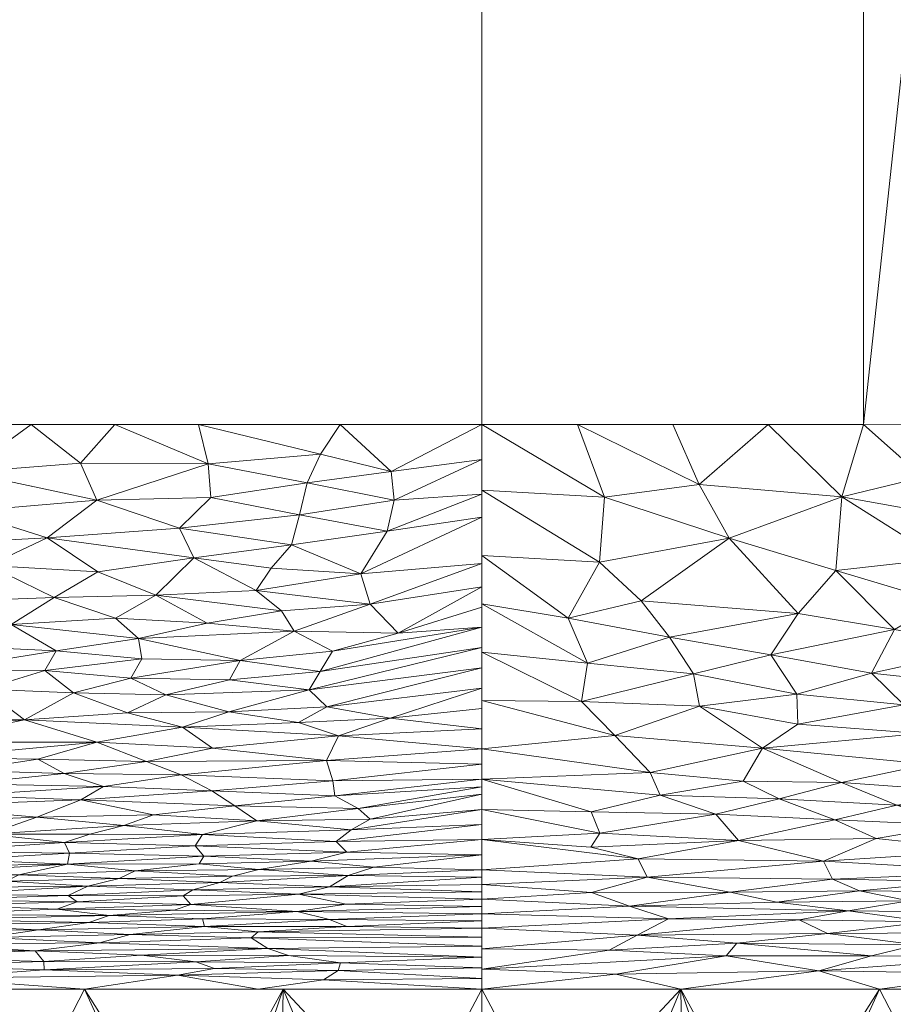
# Model space of a CAD drawing. Header units: millimetres. Extents: x -250 to 250, y 0 to 441.
# Tile 18 of 68: x -16 to 15, y 139 to 174. Entities that reach past the tile are written whole.
import ezdxf

# ---------------------------------------------------------------- set-up
doc = ezdxf.new("R2010")
doc.units = ezdxf.units.MM
doc.layers.add('A-GENM', color=13, linetype='Continuous')

# ---------------------------------------------------------------- blocks, each defined once
blk = doc.blocks.new('MODEL_CCAS0304-1000410R0 - MODEL_CCAS0304-1000410R0-442511-Preview')
at = {"layer": 'A-GENM', "lineweight": 9}
mesh = blk.add_polyface(dxfattribs=at)
corners = [(247.041, -340.465), (245.155, -170.232), (243.255, 0), (-243.255, 0), (-245.155, -170.232), (-247.041, -340.465), (-244.65, -367.738), (-234.646, -393.214), (-215.309, -412.573), (-190.53, -424.203), (-163.936, -430.701), (-136.798, -434.314), (-109.49, -436.282), (-82.131, -437.287), (-54.756, -437.735), (-27.378, -437.883), (0, -437.899), (27.378, -437.883), (54.756, -437.735), (82.131, -437.286), (109.49, -436.282), (136.798, -434.315), (163.936, -430.701), (190.53, -424.203), (215.309, -412.573), (234.646, -393.214), (244.65, -367.738), (0, -433.448), (-26.897, -433.424), (-53.793, -433.267), (-80.686, -432.8), (-107.562, -431.759), (-134.382, -429.72), (-161.015, -425.962), (-187.046, -419.183), (-211.097, -407.125), (-229.567, -387.571), (-239.116, -362.435), (-241.416, -335.641), (-241.195, -311.845), (-240.963, -288.05), (-240.73, -264.256), (-240.498, -240.461), (-240.266, -216.667), (-240.033, -192.872), (-239.801, -169.078), (-239.568, -145.283), (-236.366, -134.013), (-227.955, -125.859), (-216.627, -122.868), (-144.418, -122.842), (-72.209, -122.842), (0, -122.842), (72.209, -122.842), (144.418, -122.842), (216.627, -122.868), (227.955, -125.859), (236.367, -134.013), (239.568, -145.283), (239.801, -169.078), (240.033, -192.872), (240.266, -216.667), (240.498, -240.461), (240.73, -264.256), (240.963, -288.05), (241.195, -311.845), (241.416, -335.641), (239.116, -362.435), (229.566, -387.571), (211.097, -407.125), (187.046, -419.183), (161.015, -425.962), (134.382, -429.72), (107.562, -431.759), (80.686, -432.8), (53.793, -433.267), (26.897, -433.424)]
mesh.append_faces([[corners[k] for k in face] for face in [(47, 3, 46), (50, 3, 49), (57, 2, 56), (61, 1, 60), (34, 10, 33), (70, 23, 69)]], dxfattribs={"vtx0": -1, "vtx1": -1})
mesh.append_faces([[corners[k] for k in face] for face in [(3, 47, 48), (4, 45, 46, 3), (5, 40, 41, 4), (4, 41, 42), (4, 44, 45), (2, 57, 58), (58, 1, 2), (0, 66, 67, 26), (26, 67, 68, 25), (11, 32, 33, 10), (35, 8, 9), (15, 28, 29, 14), (28, 15, 16, 27), (25, 68, 69), (17, 75, 76, 16), (16, 76, 27), (75, 17, 18)]], dxfattribs={"vtx0": -1, "vtx2": -1})
mesh.append_faces([[corners[k] for k in face] for face in [(5, 38, 39, 40), (2, 53, 54, 55), (1, 58, 59, 60), (1, 61, 62, 63), (0, 64, 65, 66), (69, 23, 24, 25)]], dxfattribs={"vtx0": -1, "vtx3": -1})
mesh.append_faces([[corners[k] for k in face] for face in [(51, 52, 3, 50), (48, 49, 3), (43, 44, 4, 42), (55, 56, 2), (11, 12, 32), (29, 30, 14)]], dxfattribs={"vtx1": -1, "vtx2": -1})
mesh.append_faces([[corners[k] for k in face] for face in [(2, 3, 52, 53), (37, 38, 5, 6), (0, 1, 63, 64), (6, 7, 36, 37), (35, 36, 7, 8), (34, 35, 9, 10), (12, 13, 31, 32), (30, 31, 13, 14), (70, 71, 22, 23), (71, 72, 21, 22), (72, 73, 20, 21), (73, 74, 19, 20), (18, 19, 74, 75)]], dxfattribs={"vtx1": -1, "vtx3": -1})
mesh = blk.add_polyface(dxfattribs=at)
corners = [(236.487, 0, -45.118), (237.814, -68.77, -45.118), (240.049, -137.51, -45.118), (242.514, -206.243, -45.118), (244.62, -275, -45.118), (214.62, -275, -45.118), (214.62, -17, -45.118), (-214.62, -17, -45.118), (-214.62, -275, -45.118), (-244.62, -275, -45.118), (-242.514, -206.248, -45.118), (-240.049, -137.508, -45.118), (-237.814, -68.766, -45.118), (-236.487, 0, -45.118)]
mesh.append_faces([[corners[k] for k in face] for face in [(5, 2, 3, 4)]], dxfattribs={"vtx0": -1})
mesh.append_faces([[corners[k] for k in face] for face in [(6, 0, 1), (6, 1, 2, 5)]], dxfattribs={"vtx0": -1, "vtx2": -1})
mesh.append_faces([[corners[k] for k in face] for face in [(12, 13, 7)]], dxfattribs={"vtx1": -1, "vtx2": -1})
mesh.append_faces([[corners[k] for k in face] for face in [(6, 7, 13, 0), (11, 12, 7, 8)]], dxfattribs={"vtx1": -1, "vtx3": -1})
mesh.append_faces([[corners[k] for k in face] for face in [(8, 9, 10, 11)]], dxfattribs={"vtx3": -1})
mesh = blk.add_polyface(dxfattribs=at)
corners = [(176.386, -275, -130), (-176.386, -275, -130), (-176.386, -17, -130), (176.386, -17, -130)]
mesh.append_faces([[corners[k] for k in face] for face in [(0, 1, 2, 3)]])
mesh = blk.add_polyface(dxfattribs=at)
corners = [(-21.663, -125.788, -2.435), (-17.644, -132.472, -37.293), (-16.247, -125.788, -2.435), (-21.232, -139.216, -72.466), (-14.155, -139.215, -72.466), (-63.46, -131.856, -34.072), (-56.685, -132.256, -36.162), (-64.995, -125.788, -2.435), (-37.062, -132.433, -37.089), (-28.309, -139.216, -72.466), (-30.15, -132.556, -37.729), (-7.169, -130.575, -27.402), (-10.832, -125.788, -2.435), (-8.99, -130.918, -29.19), (-7.171, -133.961, -45.062), (-7.077, -139.215, -72.466), (-4.991, -134.219, -46.408), (-4.989, -130.317, -26.057), (-5.416, -125.788, -2.435), (-11.211, -131.786, -33.718), (-11.5, -132.268, -36.233), (-44.368, -131.944, -34.535), (-35.386, -139.217, -72.466), (-27.079, -125.788, -2.435), (-32.495, -125.788, -2.435), (-24.696, -131.494, -32.193), (-2.558, -130.157, -25.222), (0, -130.103, -24.939), (0, -127.945, -13.687), (-10.36, -131.328, -31.331), (-11.212, -132.75, -38.745), (0, -125.788, -2.435), (-10.362, -133.207, -41.132), (-2.56, -134.379, -47.244), (-8.992, -133.618, -43.274), (0, -136.824, -59.996), (0, -134.433, -47.527), (0, -139.215, -72.466), (-49.911, -132.978, -39.928), (-49.541, -139.218, -72.466), (-42.464, -139.217, -72.466), (-37.911, -125.788, -2.435), (-43.327, -125.788, -2.435), (-59.578, -125.788, -2.435), (-48.744, -125.788, -2.435), (-54.161, -125.788, -2.435), (-56.618, -139.219, -72.466), (-68.294, -132.859, -39.302), (-63.695, -139.219, -72.466), (-70.412, -125.788, -2.435)]
mesh.append_faces([[corners[k] for k in face] for face in [(18, 28, 31)]], dxfattribs={"vtx0": -1})
mesh.append_faces([[corners[k] for k in face] for face in [(0, 1, 2), (11, 12, 13), (14, 15, 16), (17, 18, 11), (19, 2, 20), (26, 18, 17), (39, 6, 46)]], dxfattribs={"vtx0": -1, "vtx1": -1})
mesh.append_faces([[corners[k] for k in face] for face in [(5, 6, 7), (8, 9, 10), (8, 21, 22), (18, 26, 28), (2, 1, 20), (1, 0, 25), (4, 30, 1), (1, 25, 3), (25, 24, 10), (25, 10, 3), (41, 8, 10), (38, 40, 21), (43, 6, 38), (21, 8, 42), (6, 5, 46), (45, 38, 21), (39, 38, 6), (5, 47, 46)]], dxfattribs={"vtx0": -1, "vtx1": -1, "vtx2": -1})
mesh.append_faces([[corners[k] for k in face] for face in [(11, 18, 12), (1, 30, 20), (19, 12, 2), (15, 33, 16), (15, 14, 34), (38, 39, 40), (8, 41, 42), (15, 34, 32), (8, 22, 9), (10, 24, 41), (38, 45, 43), (47, 48, 46), (21, 42, 44), (5, 7, 49)]], dxfattribs={"vtx0": -1, "vtx2": -1})
mesh.append_faces([[corners[k] for k in face] for face in [(3, 4, 1), (23, 24, 25, 0), (29, 13, 12), (19, 29, 12), (32, 30, 4), (15, 37, 33), (37, 35, 33), (4, 15, 32), (9, 3, 10), (43, 7, 6), (40, 22, 21), (44, 45, 21)]], dxfattribs={"vtx1": -1, "vtx2": -1})
mesh.append_faces([[corners[k] for k in face] for face in [(26, 27, 28), (35, 36, 33)]], dxfattribs={"vtx2": -1})
mesh = blk.add_polyface(dxfattribs=at)
corners = [(16.247, -125.788, -2.435), (10.831, -125.788, -2.435), (11.212, -131.787, -33.721), (11.5, -132.268, -36.233), (17.644, -132.471, -37.291), (30.15, -132.556, -37.732), (28.313, -139.216, -72.465), (37.06, -132.434, -37.096), (64.989, -125.788, -2.435), (56.684, -132.255, -36.159), (63.46, -131.854, -34.062), (35.391, -139.217, -72.465), (44.369, -131.944, -34.539), (8.993, -130.918, -29.193), (7.173, -130.575, -27.405), (5.416, -125.788, -2.435), (4.992, -130.317, -26.058), (2.561, -130.157, -25.222), (0, -127.945, -13.687), (0, -130.103, -24.939), (10.362, -131.329, -31.334), (4.987, -134.219, -46.41), (7.078, -139.215, -72.466), (7.168, -133.961, -45.065), (24.696, -131.494, -32.192), (21.663, -125.788, -2.435), (11.211, -132.75, -38.748), (14.156, -139.215, -72.466), (0, -125.788, -2.435), (10.36, -133.208, -41.136), (2.557, -134.379, -47.244), (8.989, -133.619, -43.277), (0, -134.433, -47.527), (0, -136.824, -59.996), (0, -139.215, -72.466), (42.469, -139.217, -72.465), (49.547, -139.218, -72.465), (49.912, -132.976, -39.916), (32.494, -125.788, -2.435), (43.326, -125.788, -2.435), (37.91, -125.788, -2.435), (21.234, -139.216, -72.466), (27.079, -125.788, -2.435), (59.573, -125.788, -2.435), (54.157, -125.788, -2.435), (48.742, -125.788, -2.435), (56.625, -139.218, -72.465), (68.301, -132.855, -39.283)]
mesh.append_faces([[corners[k] for k in face] for face in [(13, 1, 14), (16, 15, 17), (21, 22, 23), (14, 15, 16), (3, 0, 2), (27, 29, 22), (0, 4, 25), (46, 9, 36)]], dxfattribs={"vtx0": -1, "vtx1": -1})
mesh.append_faces([[corners[k] for k in face] for face in [(3, 4, 0), (5, 6, 7), (8, 9, 10), (7, 11, 12), (18, 17, 15), (24, 25, 4), (4, 26, 27), (24, 5, 38), (41, 24, 4), (41, 5, 24), (5, 7, 40), (12, 35, 37), (37, 9, 43), (39, 7, 12), (46, 10, 9), (12, 37, 44), (9, 37, 36), (46, 47, 10)]], dxfattribs={"vtx0": -1, "vtx1": -1, "vtx2": -1})
mesh.append_faces([[corners[k] for k in face] for face in [(1, 13, 20), (1, 20, 2), (27, 26, 29), (30, 34, 22), (30, 33, 34), (7, 39, 40), (4, 27, 41), (5, 41, 6), (12, 11, 35), (12, 44, 45), (9, 8, 43)]], dxfattribs={"vtx0": -1, "vtx2": -1})
mesh.append_faces([[corners[k] for k in face] for face in [(24, 38, 42, 25)]], dxfattribs={"vtx0": -1, "vtx3": -1})
mesh.append_faces([[corners[k] for k in face] for face in [(28, 18, 15)]], dxfattribs={"vtx1": -1})
mesh.append_faces([[corners[k] for k in face] for face in [(0, 1, 2), (1, 15, 14), (3, 26, 4), (21, 30, 22), (31, 23, 22), (35, 36, 37), (29, 31, 22), (6, 11, 7), (40, 38, 5), (43, 44, 37), (45, 39, 12)]], dxfattribs={"vtx1": -1, "vtx2": -1})
mesh.append_faces([[corners[k] for k in face] for face in [(18, 19, 17), (30, 32, 33)]], dxfattribs={"vtx2": -1})
mesh = blk.add_polyface(dxfattribs=at)
corners = [(-18.719, -141.235, -85.669), (-15.485, -140.798, -82.317), (-21.981, -140.837, -82.829), (-12.167, -143.77, -102.097), (-12.482, -143.135, -98.736), (-18.803, -143.393, -100.506), (-12.306, -141.203, -85.183), (-15.889, -141.62, -88.454), (-21.899, -141.583, -88.524), (-9.08, -140.85, -82.547), (-18.426, -141.95, -91.097), (-20.485, -142.287, -93.705), (-15.199, -142.358, -93.864), (-13.04, -142.003, -91.196), (-18.069, -144.15, -104.068), (-14.778, -145.763, -109.386), (-16.855, -145.054, -107.358), (-18.727, -145.524, -108.835), (-12.569, -145.251, -107.862), (-22.349, -144.126, -104.189), (-14.043, -144.584, -105.628), (-24.658, -143.677, -102.334), (-16.994, -143.049, -98.462), (-21.064, -143.05, -98.734), (-19.035, -140.39, -79.572), (-11.996, -139.867, -76.135), (-18.393, -139.774, -75.627), (-18.267, -146.185, -110.526), (-11.294, -141.689, -88.787), (-10.505, -142.315, -93.35), (-10.589, -145.993, -109.906), (-9.132, -144.511, -105.216), (-22.22, -145.782, -109.638), (-22.671, -145.123, -107.796), (-13.878, -140.405, -79.568), (-14.155, -139.215, -72.466), (-23.775, -141.953, -91.509), (-18.12, -142.669, -96.157), (-13.448, -142.713, -96.177), (-22.775, -142.582, -95.929), (-8.835, -142.671, -95.718), (-21.232, -139.215, -72.466), (-24.09, -140.313, -79.176), (-8.7, -140.4, -79.459)]
mesh.append_faces([[corners[k] for k in face] for face in [(0, 1, 2), (3, 4, 5), (1, 0, 6), (7, 0, 8), (6, 9, 1), (10, 11, 12), (10, 12, 13), (3, 5, 14), (15, 16, 17), (18, 16, 15), (14, 19, 16), (3, 14, 20), (5, 21, 14), (4, 22, 5), (18, 20, 16), (5, 22, 23), (24, 25, 26), (27, 15, 17), (7, 28, 6), (12, 29, 13), (15, 30, 18), (16, 20, 14), (18, 31, 20), (3, 20, 31), (32, 27, 17), (16, 33, 17), (1, 34, 24), (2, 1, 24), (6, 0, 7), (7, 10, 13), (7, 13, 28), (26, 25, 35), (34, 25, 24), (8, 10, 7), (11, 10, 36), (11, 37, 12), (38, 12, 37), (12, 38, 29), (11, 39, 37), (22, 38, 37), (4, 40, 38), (38, 22, 4), (37, 39, 23), (37, 23, 22), (26, 42, 24), (9, 34, 1), (25, 34, 43)]], dxfattribs={"vtx0": -1, "vtx1": -1, "vtx2": -1})
mesh.append_faces([[corners[k] for k in face] for face in [(26, 35, 41)]], dxfattribs={"vtx0": -1, "vtx2": -1})
mesh = blk.add_polyface(dxfattribs=at)
corners = [(-8.333, -145.449, -108.381), (-4.196, -144.769, -106.106), (-9.132, -144.511, -105.216), (-4.765, -139.751, -75.419), (-8.7, -140.4, -79.459), (0, -139.934, -77.066), (0, -141.384, -86.338), (0, -140.654, -81.666), (-5.521, -141.141, -84.583), (-13.04, -142.003, -91.196), (-5.254, -142.168, -92.154), (-6.644, -141.716, -88.863), (-12.306, -141.203, -85.183), (-9.08, -140.85, -82.547), (-4.535, -140.606, -80.801), (0, -141.904, -89.833), (-5.563, -143.855, -102.33), (-5.884, -143.199, -98.898), (-12.167, -143.77, -102.097), (-12.482, -143.135, -98.736), (0, -142.944, -96.824), (-3.898, -142.657, -95.518), (-12.569, -145.251, -107.862), (-10.589, -145.993, -109.906), (-3.892, -145.532, -108.582), (-6.345, -146.119, -110.174), (-3.877, -144.272, -104.17), (0, -143.464, -100.32), (0, -144.54, -103.618), (0, -142.424, -93.329), (-8.835, -142.671, -95.718), (-13.448, -142.713, -96.177), (-10.505, -142.315, -93.35), (-14.155, -139.215, -72.466), (-11.996, -139.867, -76.135), (-7.077, -139.215, -72.466), (0, -139.215, -72.466), (-11.294, -141.689, -88.787), (0, -145.616, -106.917), (-13.878, -140.405, -79.568)]
mesh.append_faces([[corners[k] for k in face] for face in [(27, 16, 28), (33, 34, 35), (35, 3, 36), (15, 10, 29), (5, 14, 7)]], dxfattribs={"vtx0": -1, "vtx1": -1})
mesh.append_faces([[corners[k] for k in face] for face in [(0, 1, 2), (3, 4, 5), (9, 10, 11), (11, 6, 8), (12, 8, 13), (4, 13, 14), (10, 15, 11), (16, 17, 18), (17, 19, 18), (20, 21, 17), (22, 23, 0), (24, 0, 25), (1, 26, 2), (17, 16, 27), (2, 16, 18), (24, 1, 0), (17, 30, 19), (31, 30, 32), (23, 25, 0), (37, 8, 12), (21, 10, 30), (24, 38, 1), (26, 1, 28), (0, 2, 22), (10, 21, 29), (17, 21, 30), (14, 5, 4), (39, 13, 4), (14, 8, 7), (8, 14, 13), (30, 10, 32), (10, 9, 32), (35, 34, 3), (4, 3, 34), (28, 16, 26), (2, 26, 16), (9, 11, 37), (37, 11, 8)]], dxfattribs={"vtx0": -1, "vtx1": -1, "vtx2": -1})
mesh.append_faces([[corners[k] for k in face] for face in [(17, 27, 20), (3, 5, 36)]], dxfattribs={"vtx0": -1, "vtx2": -1})
mesh.append_faces([[corners[k] for k in face] for face in [(6, 7, 8), (20, 29, 21), (15, 6, 11), (38, 28, 1)]], dxfattribs={"vtx1": -1, "vtx2": -1})
mesh = blk.add_polyface(dxfattribs=at)
corners = [(8.224, -141.043, -83.915), (7.63, -140.665, -81.233), (0, -140.744, -82.244), (4.816, -144.095, -103.42), (0, -144.54, -103.618), (5.199, -144.477, -105.019), (0, -145.078, -105.267), (4.662, -144.893, -106.551), (9.954, -144.726, -106.041), (3.854, -143.562, -100.855), (6.087, -143.774, -101.952), (7.951, -143.479, -100.496), (4.768, -143.267, -99.269), (0, -141.904, -89.833), (6.587, -141.987, -90.865), (5.427, -141.696, -88.694), (5.431, -142.861, -96.857), (0, -142.684, -95.077), (0, -142.944, -96.824), (4.841, -142.246, -92.71), (0, -142.164, -91.581), (4.819, -141.452, -86.863), (0, -141.644, -88.086), (0, -139.597, -74.91), (0, -139.979, -77.355), (5.123, -139.882, -76.188), (5.645, -139.554, -74.3), (0, -139.215, -72.466), (8.014, -145.209, -107.643), (3.987, -145.271, -107.795), (4.411, -145.648, -108.915), (8.801, -145.738, -109.21), (0, -146.154, -108.566), (0, -145.616, -106.917), (10.22, -144.318, -104.476), (0, -143.204, -98.572), (0, -143.464, -100.32), (9.91, -143.947, -102.859), (0, -144.002, -101.969), (0, -141.064, -84.291), (0, -141.384, -86.338), (7.97, -141.263, -85.518), (0, -140.362, -79.799), (9.334, -143.01, -97.876), (6.534, -142.604, -95.212), (5.034, -140.157, -77.871), (7.969, -139.215, -72.466), (6.888, -140.41, -79.511), (0, -142.424, -93.329), (9.882, -141.451, -86.958), (9.521, -139.953, -76.638)]
mesh.append_faces([[corners[k] for k in face] for face in [(33, 7, 6), (38, 9, 36), (27, 26, 46), (22, 21, 40), (32, 29, 33)]], dxfattribs={"vtx0": -1, "vtx1": -1})
mesh.append_faces([[corners[k] for k in face] for face in [(0, 1, 2), (3, 4, 5), (7, 8, 5), (9, 10, 11), (11, 12, 9), (13, 14, 15), (19, 14, 20), (21, 22, 15), (25, 26, 23), (28, 29, 30), (28, 30, 31), (32, 30, 29), (6, 7, 5), (7, 33, 29), (5, 34, 3), (10, 3, 37), (9, 38, 10), (38, 3, 10), (35, 12, 16), (9, 12, 36), (12, 43, 16), (16, 44, 17), (25, 24, 45), (47, 42, 1), (42, 47, 45), (44, 19, 48), (41, 0, 39), (15, 49, 21), (7, 29, 28), (40, 21, 41), (45, 50, 25)]], dxfattribs={"vtx0": -1, "vtx1": -1, "vtx2": -1})
mesh.append_faces([[corners[k] for k in face] for face in [(16, 17, 18), (12, 35, 36), (16, 18, 35), (14, 13, 20), (44, 48, 17), (0, 2, 39)]], dxfattribs={"vtx0": -1, "vtx2": -1})
mesh.append_faces([[corners[k] for k in face] for face in [(4, 6, 5), (23, 24, 25), (27, 23, 26), (38, 4, 3), (39, 40, 41), (42, 2, 1), (24, 42, 45), (20, 48, 19), (22, 13, 15)]], dxfattribs={"vtx1": -1, "vtx2": -1})
mesh = blk.add_polyface(dxfattribs=at)
corners = [(10.847, -139.711, -75.207), (5.123, -139.882, -76.188), (9.521, -139.953, -76.638), (9.882, -141.451, -86.958), (12.535, -141.167, -84.918), (7.97, -141.263, -85.518), (10.965, -142.03, -91.308), (10.375, -142.235, -92.772), (15.147, -142.069, -91.785), (9.91, -143.947, -102.859), (4.816, -144.095, -103.42), (10.22, -144.318, -104.476), (6.534, -142.604, -95.212), (10.294, -142.749, -96.276), (10.644, -142.542, -94.924), (14.042, -142.884, -97.3), (9.334, -143.01, -97.876), (12.925, -143.153, -98.861), (7.951, -143.479, -100.496), (6.087, -143.774, -101.952), (10.074, -143.68, -101.587), (9.954, -144.726, -106.041), (8.014, -145.209, -107.643), (12.756, -145.039, -107.188), (4.841, -142.246, -92.71), (5.431, -142.861, -96.857), (7.63, -140.665, -81.233), (8.224, -141.043, -83.915), (13.618, -140.871, -82.792), (5.034, -140.157, -77.871), (6.888, -140.41, -79.511), (10.193, -140.187, -78.095), (7.969, -139.215, -72.466), (14.156, -139.215, -72.466), (5.199, -144.477, -105.019), (4.662, -144.893, -106.551), (13.97, -144.73, -106.164), (14.687, -144.059, -103.524), (8.887, -143.239, -99.202), (12.353, -143.43, -100.377), (14.864, -144.434, -105.085), (11.698, -145.419, -108.351), (8.801, -145.738, -109.21), (12.126, -140.425, -79.668), (14.289, -145.958, -109.882), (14.762, -143.662, -101.678), (4.768, -143.267, -99.269), (14.738, -142.546, -95.139), (5.645, -139.554, -74.3), (15.91, -140.581, -80.8), (15.594, -139.9, -76.361), (9.957, -141.721, -88.982), (6.587, -141.987, -90.865), (13.273, -141.84, -89.996), (4.819, -141.452, -86.863), (14.419, -142.324, -93.585), (5.427, -141.696, -88.694), (13.998, -141.593, -88.17)]
mesh.append_faces([[corners[k] for k in face] for face in [(32, 0, 33)]], dxfattribs={"vtx0": -1, "vtx1": -1})
mesh.append_faces([[corners[k] for k in face] for face in [(0, 1, 2), (3, 4, 5), (6, 7, 8), (9, 10, 11), (12, 13, 14), (15, 16, 17), (18, 19, 20), (16, 15, 13), (21, 22, 23), (7, 24, 12), (13, 25, 16), (26, 27, 28), (29, 30, 31), (11, 34, 21), (21, 35, 22), (23, 36, 21), (37, 9, 11), (38, 39, 17), (18, 20, 39), (21, 40, 11), (9, 20, 19), (41, 22, 42), (31, 30, 43), (2, 29, 31), (16, 38, 17), (22, 41, 23), (44, 41, 42), (9, 45, 20), (16, 46, 38), (47, 14, 13), (25, 13, 12), (46, 18, 38), (39, 38, 18), (48, 1, 0), (0, 32, 48), (7, 12, 14), (43, 26, 49), (26, 43, 30), (50, 0, 2), (28, 27, 4), (51, 52, 53), (54, 3, 5), (52, 24, 7), (14, 55, 7), (53, 52, 6), (52, 7, 6), (51, 3, 56), (4, 27, 5), (3, 51, 57), (52, 51, 56), (50, 2, 31)]], dxfattribs={"vtx0": -1, "vtx1": -1, "vtx2": -1})
mesh = blk.add_polyface(dxfattribs=at)
corners = [(15.594, -139.9, -76.361), (19.629, -139.604, -74.635), (10.847, -139.711, -75.207), (14.156, -139.215, -72.466), (17.648, -141.061, -84.31), (15.792, -141.329, -86.251), (20.878, -141.279, -86.113), (13.273, -141.84, -89.996), (19.491, -141.695, -89.228), (13.998, -141.593, -88.17), (19.508, -142.393, -94.385), (14.419, -142.324, -93.585), (14.738, -142.546, -95.139), (10.965, -142.03, -91.308), (15.147, -142.069, -91.785), (19.017, -142.602, -95.775), (14.042, -142.884, -97.3), (12.925, -143.153, -98.861), (16.947, -143.057, -98.509), (14.687, -144.059, -103.524), (14.762, -143.662, -101.678), (9.91, -143.947, -102.859), (14.864, -144.434, -105.085), (19.636, -144.121, -104.021), (17.583, -144.736, -106.309), (13.97, -144.73, -106.164), (10.375, -142.235, -92.772), (19.531, -141.5, -87.737), (12.535, -141.167, -84.918), (9.882, -141.451, -86.958), (12.126, -140.425, -79.668), (15.609, -140.205, -78.281), (10.193, -140.187, -78.095), (12.756, -145.039, -107.188), (11.698, -145.419, -108.351), (15.859, -145.338, -108.21), (10.22, -144.318, -104.476), (18.572, -143.836, -102.702), (20.687, -144.424, -105.295), (19.955, -140.823, -82.646), (13.618, -140.871, -82.792), (12.353, -143.43, -100.377), (16.5, -143.289, -99.81), (10.074, -143.68, -101.587), (19.011, -142.84, -97.315), (10.294, -142.749, -96.276), (20.155, -143.142, -99.205), (19.829, -143.385, -100.53), (10.644, -142.542, -94.924), (15.91, -140.581, -80.8), (22.123, -140.384, -79.61), (20.495, -140.057, -77.409), (7.63, -140.665, -81.233), (20.01, -141.881, -90.679), (9.957, -141.721, -88.982), (19.023, -142.203, -92.995), (9.954, -144.726, -106.041)]
mesh.append_faces([[corners[k] for k in face] for face in [(0, 1, 2), (3, 2, 1), (4, 5, 6), (7, 8, 9), (10, 11, 12), (7, 13, 14), (12, 15, 10), (15, 12, 16), (17, 18, 16), (19, 20, 21), (22, 23, 19), (24, 22, 25), (14, 26, 11), (5, 9, 27), (5, 28, 29), (30, 31, 32), (32, 31, 0), (33, 34, 35), (22, 19, 36), (37, 19, 23), (20, 19, 37), (22, 24, 38), (4, 39, 40), (24, 33, 35), (41, 20, 42), (20, 41, 43), (17, 41, 42), (18, 17, 42), (15, 16, 44), (12, 45, 16), (46, 18, 42), (16, 18, 44), (20, 47, 42), (11, 48, 12), (49, 50, 31), (31, 30, 49), (0, 31, 51), (39, 49, 40), (52, 40, 49), (9, 8, 27), (7, 53, 8), (7, 9, 54), (10, 55, 11), (14, 11, 55), (55, 53, 14), (7, 14, 53), (28, 5, 4), (29, 9, 5), (40, 28, 4), (56, 25, 22), (33, 24, 25)]], dxfattribs={"vtx0": -1, "vtx1": -1, "vtx2": -1})
mesh = blk.add_polyface(dxfattribs=at)
corners = [(19.955, -140.823, -82.646), (25.48, -140.762, -82.438), (23.189, -140.595, -81.119), (25.977, -142.187, -93.443), (19.023, -142.203, -92.995), (19.508, -142.393, -94.385), (22.123, -140.384, -79.61), (28.406, -140.18, -78.395), (20.495, -140.057, -77.409), (23.794, -142.669, -96.586), (23.312, -142.43, -94.941), (19.017, -142.602, -95.775), (25.463, -141.726, -89.907), (19.491, -141.695, -89.228), (20.01, -141.881, -90.679), (18.572, -143.836, -102.702), (23.121, -143.836, -102.97), (21.83, -143.569, -101.609), (19.829, -143.385, -100.53), (14.762, -143.662, -101.678), (20.687, -144.424, -105.295), (25.267, -144.467, -105.699), (24.204, -144.14, -104.358), (22.995, -140.994, -84.052), (17.648, -141.061, -84.31), (20.878, -141.279, -86.113), (22.61, -142.893, -97.911), (16.947, -143.057, -98.509), (20.155, -143.142, -99.205), (24.085, -143.31, -100.43), (24.181, -143.069, -99.087), (17.583, -144.736, -106.309), (21.672, -144.729, -106.457), (15.859, -145.338, -108.21), (22.403, -145.065, -107.602), (26.066, -141.959, -91.754), (23.61, -141.565, -88.506), (25.526, -141.361, -87.044), (19.531, -141.5, -87.737), (26.727, -139.772, -75.713), (19.629, -139.604, -74.635), (26.133, -139.496, -74.052), (21.234, -139.215, -72.466), (15.609, -140.205, -78.281), (19.636, -144.121, -104.021), (14.864, -144.434, -105.085), (25.2, -144.778, -106.797), (16.5, -143.289, -99.81), (27.529, -140.46, -80.317), (15.594, -139.9, -76.361), (15.91, -140.581, -80.8), (25.734, -141.159, -85.48), (19.011, -142.84, -97.315), (15.792, -141.329, -86.251), (14.156, -139.215, -72.466)]
mesh.append_faces([[corners[k] for k in face] for face in [(0, 1, 2), (3, 4, 5), (6, 7, 8), (9, 10, 11), (12, 13, 14), (15, 16, 17), (18, 19, 17), (20, 21, 22), (23, 24, 25), (26, 27, 28), (18, 29, 28), (28, 29, 30), (20, 31, 32), (33, 34, 31), (14, 4, 35), (35, 12, 14), (36, 13, 12), (36, 37, 38), (39, 40, 8), (41, 42, 40), (6, 8, 43), (16, 15, 44), (19, 15, 17), (22, 16, 44), (20, 22, 44), (45, 20, 44), (31, 34, 32), (46, 32, 34), (21, 20, 32), (18, 28, 47), (28, 30, 26), (18, 17, 29), (2, 48, 6), (40, 39, 41), (40, 49, 8), (6, 50, 2), (0, 24, 23), (2, 50, 0), (36, 38, 13), (37, 51, 25), (32, 46, 21), (4, 3, 35), (9, 11, 52), (5, 11, 10), (3, 5, 10), (26, 9, 52), (26, 52, 27), (38, 25, 53), (37, 25, 38), (25, 51, 23), (0, 23, 1)]], dxfattribs={"vtx0": -1, "vtx1": -1, "vtx2": -1})
mesh.append_faces([[corners[k] for k in face] for face in [(42, 54, 40)]], dxfattribs={"vtx1": -1, "vtx2": -1})
mesh = blk.add_polyface(dxfattribs=at)
corners = [(23.032, -148.32, -114.488), (23.862, -147.731, -113.625), (20.174, -148.008, -114.007), (18.452, -146.524, -111.296), (14.881, -146.89, -111.995), (18.476, -146.996, -112.258), (19.547, -147.463, -113.123), (22.804, -147.108, -112.545), (18.524, -146.109, -110.349), (22.144, -146.104, -110.432), (19.628, -148.558, -114.782), (22.111, -148.932, -115.277), (20.361, -145.732, -109.45), (15.859, -145.338, -108.21), (14.289, -145.958, -109.882), (22.403, -145.065, -107.602), (22.705, -146.572, -111.49), (25.412, -145.466, -108.908), (11.698, -145.419, -108.351), (26.733, -146.662, -111.772), (9.622, -146.275, -110.585), (13.474, -146.432, -111.002), (10.716, -146.851, -111.863), (13.718, -148.007, -113.945), (11.948, -147.324, -112.787), (15.816, -147.406, -112.975), (16.288, -148.809, -115.087), (17.744, -149.895, -116.325), (12.621, -149.059, -115.383), (10.671, -148.549, -114.715), (23.523, -150.34, -116.757), (24.837, -149.534, -115.975), (21.38, -149.836, -116.275), (11.264, -149.694, -116.103), (12.502, -150.284, -116.694), (14.554, -149.763, -116.183), (19.453, -150.579, -116.964), (26.131, -146.169, -110.699), (15.572, -150.558, -116.943), (25.841, -148.672, -114.981)]
mesh.append_faces([[corners[k] for k in face] for face in [(0, 1, 2), (3, 4, 5), (5, 6, 7), (8, 3, 9), (10, 11, 0), (12, 13, 14), (13, 12, 15), (16, 9, 3), (15, 12, 17), (13, 18, 14), (7, 19, 16), (20, 21, 14), (21, 22, 4), (6, 23, 2), (24, 23, 25), (2, 10, 0), (11, 26, 27), (28, 26, 29), (30, 31, 32), (33, 34, 35), (30, 32, 36), (17, 12, 9), (29, 26, 23), (2, 23, 26), (6, 1, 7), (9, 16, 37), (5, 16, 3), (9, 12, 8), (12, 14, 8), (21, 8, 14), (22, 24, 4), (8, 21, 3), (5, 4, 25), (3, 21, 4), (6, 5, 25), (16, 5, 7), (23, 6, 25), (1, 6, 2), (32, 11, 27), (11, 32, 31), (36, 32, 27), (35, 34, 38), (35, 38, 27), (27, 26, 35), (28, 35, 26), (39, 0, 11), (2, 26, 10), (11, 10, 26), (31, 39, 11), (35, 28, 33), (4, 24, 25)]], dxfattribs={"vtx0": -1, "vtx1": -1, "vtx2": -1})
mesh = blk.add_polyface(dxfattribs=at)
corners = [(-15.027, -149.334, -115.717), (-13.876, -150.465, -116.86), (-11.215, -149.717, -116.128), (-19.892, -153.572, -118.851), (-16.32, -154.533, -119.237), (-16.378, -152.996, -118.59), (-10.286, -151.122, -117.409), (-19.528, -147.751, -113.599), (-15.885, -147.222, -112.645), (-21.492, -146.875, -112.077), (-18.401, -149.986, -116.416), (-18.114, -151.397, -117.611), (-19.252, -148.747, -115.026), (-23.442, -148.121, -114.21), (-22.22, -145.782, -109.638), (-18.267, -146.185, -110.526), (-22.664, -149.223, -115.624), (-22.033, -152.011, -118.019), (-14.697, -152.02, -118.038), (-18.043, -155.81, -119.597), (-12.811, -156.742, -119.794), (-9.988, -147.796, -113.584), (-12.808, -146.571, -111.3), (-12.601, -154.117, -119.096), (-11.258, -152.592, -118.386), (-11.252, -148.653, -114.859), (-15.626, -148.318, -114.42), (-22.193, -150.449, -116.853), (-14.778, -145.763, -109.386), (-19.168, -157.504, -119.887), (-15.699, -157.447, -119.886), (-8.798, -155.27, -119.482), (-22.981, -157.638, -119.894), (-20.379, -159.311, -120), (-16.982, -159.313, -120), (-13.586, -159.314, -120), (-22.119, -156.086, -119.646), (-21.436, -154.681, -119.269), (-10.589, -145.993, -109.906), (-10.189, -159.315, -120)]
mesh.append_faces([[corners[k] for k in face] for face in [(0, 1, 2), (3, 4, 5), (2, 1, 6), (7, 8, 9), (10, 11, 1), (12, 7, 13), (14, 9, 15), (16, 10, 12), (17, 5, 11), (8, 15, 9), (5, 17, 3), (18, 1, 11), (19, 20, 4), (21, 22, 8), (18, 23, 24), (2, 25, 0), (18, 6, 1), (21, 26, 25), (0, 25, 26), (26, 7, 12), (10, 1, 0), (12, 0, 26), (11, 10, 27), (10, 0, 12), (17, 11, 27), (11, 5, 18), (8, 7, 26), (21, 8, 26), (8, 22, 15), (28, 15, 22), (4, 3, 19), (29, 30, 19), (23, 5, 4), (23, 20, 31), (20, 23, 4), (32, 33, 29), (19, 30, 20), (29, 19, 36), (19, 3, 37), (19, 37, 36), (30, 29, 34), (35, 20, 30), (38, 28, 22), (23, 18, 5), (18, 24, 6)]], dxfattribs={"vtx0": -1, "vtx1": -1, "vtx2": -1})
mesh.append_faces([[corners[k] for k in face] for face in [(30, 34, 35), (29, 33, 34), (20, 35, 39)]], dxfattribs={"vtx0": -1, "vtx2": -1})
mesh = blk.add_polyface(dxfattribs=at)
corners = [(0, -156.986, -118.691), (0, -154.656, -117.382), (-4.191, -154.421, -119.222), (-8.798, -155.27, -119.482), (-7.731, -157.179, -119.864), (-4.358, -156.734, -119.803), (-3.075, -152.428, -118.302), (-5.672, -153.04, -118.632), (-3.545, -149.456, -115.834), (-3.758, -150.825, -117.172), (0, -151.212, -115.448), (-11.215, -149.717, -116.128), (-7.741, -149.289, -115.645), (-11.252, -148.653, -114.859), (-7.535, -150.448, -116.842), (-6.678, -151.753, -117.872), (-4.732, -148.253, -114.274), (-11.258, -152.592, -118.386), (-5.99, -146.932, -111.99), (0, -147.768, -113.513), (0, -146.692, -110.215), (-9.988, -147.796, -113.584), (-9.305, -146.626, -111.376), (0, -149.49, -114.48), (0, -152.934, -116.415), (-12.811, -156.742, -119.794), (-10.189, -159.315, -120), (0, -159.317, -120), (-3.396, -159.316, -120), (-10.286, -151.122, -117.409), (-6.793, -159.315, -120), (-12.601, -154.117, -119.096), (-12.808, -146.571, -111.3), (-10.589, -145.993, -109.906), (-6.345, -146.119, -110.174), (-3.892, -145.532, -108.582), (0, -145.616, -106.917)]
mesh.append_faces([[corners[k] for k in face] for face in [(23, 8, 10), (24, 6, 1), (28, 4, 30)]], dxfattribs={"vtx0": -1, "vtx1": -1})
mesh.append_faces([[corners[k] for k in face] for face in [(3, 4, 5), (2, 6, 7), (8, 9, 10), (11, 12, 13), (9, 14, 15), (8, 16, 12), (3, 7, 17), (6, 9, 15), (16, 18, 21), (18, 22, 21), (16, 21, 12), (16, 8, 23), (18, 16, 19), (14, 9, 8), (14, 8, 12), (9, 6, 24), (2, 3, 5), (7, 6, 15), (6, 2, 1), (25, 26, 4), (2, 5, 0), (4, 28, 5), (17, 7, 15), (3, 2, 7), (29, 15, 14), (11, 14, 12), (14, 11, 29), (13, 12, 21), (17, 15, 29), (17, 31, 3), (32, 22, 33), (33, 22, 34), (18, 20, 34), (20, 35, 34), (21, 22, 32), (34, 22, 18), (25, 4, 3)]], dxfattribs={"vtx0": -1, "vtx1": -1, "vtx2": -1})
mesh.append_faces([[corners[k] for k in face] for face in [(18, 19, 20), (5, 27, 0), (35, 20, 36)]], dxfattribs={"vtx0": -1, "vtx2": -1})
mesh.append_faces([[corners[k] for k in face] for face in [(0, 1, 2), (23, 19, 16), (24, 10, 9), (26, 30, 4), (28, 27, 5)]], dxfattribs={"vtx1": -1, "vtx2": -1})
mesh = blk.add_polyface(dxfattribs=at)
corners = [(4.411, -145.648, -108.915), (5.235, -146.101, -110.122), (8.801, -145.738, -109.21), (5.318, -146.636, -111.369), (9.622, -146.275, -110.585), (8.615, -150.919, -117.248), (12.118, -150.972, -117.29), (12.502, -150.284, -116.694), (0, -146.692, -110.215), (0, -146.423, -109.39), (0, -147.768, -113.513), (5.106, -148.235, -114.248), (5.532, -147.358, -112.805), (8.996, -150.225, -116.635), (0, -149.212, -114.324), (3.272, -148.863, -115.117), (0, -148.49, -113.919), (0, -147.23, -111.864), (14.289, -145.958, -109.882), (9.595, -147.794, -113.578), (11.948, -147.324, -112.787), (5.521, -149.265, -115.614), (9.011, -149.088, -115.407), (6.539, -148.716, -114.927), (5.762, -150.526, -116.912), (6.155, -149.87, -116.282), (6.687, -151.965, -118.013), (5.32, -151.255, -117.515), (0, -149.934, -114.73), (0, -151.377, -115.54), (0, -150.655, -115.135), (11.264, -149.694, -116.103), (12.621, -149.059, -115.383), (10.671, -148.549, -114.715), (10.716, -146.851, -111.863), (0, -152.099, -115.946), (13.474, -146.432, -111.002), (0, -146.154, -108.566), (13.718, -148.007, -113.945), (12.239, -151.696, -117.828)]
mesh.append_faces([[corners[k] for k in face] for face in [(8, 1, 9), (14, 15, 16), (29, 25, 30), (10, 12, 17), (9, 0, 37)]], dxfattribs={"vtx0": -1, "vtx1": -1})
mesh.append_faces([[corners[k] for k in face] for face in [(0, 1, 2), (3, 4, 1), (5, 6, 7), (10, 11, 12), (13, 5, 7), (4, 18, 2), (12, 19, 20), (21, 22, 23), (24, 13, 25), (26, 5, 27), (21, 15, 28), (31, 32, 22), (23, 15, 21), (19, 12, 11), (11, 33, 19), (3, 12, 34), (4, 3, 34), (3, 17, 12), (4, 34, 36), (1, 4, 2), (8, 3, 1), (38, 19, 33), (19, 38, 20), (13, 7, 31), (31, 22, 25), (13, 24, 5), (27, 5, 24), (39, 5, 26), (25, 29, 24), (31, 25, 13), (5, 39, 6), (22, 32, 33), (23, 33, 11), (22, 21, 25), (33, 23, 22), (16, 15, 11), (11, 15, 23), (30, 25, 21), (24, 35, 27), (0, 9, 1), (12, 20, 34)]], dxfattribs={"vtx0": -1, "vtx1": -1, "vtx2": -1})
mesh.append_faces([[corners[k] for k in face] for face in [(15, 14, 28), (11, 10, 16)]], dxfattribs={"vtx0": -1, "vtx2": -1})
mesh.append_faces([[corners[k] for k in face] for face in [(8, 17, 3), (29, 35, 24), (28, 30, 21)]], dxfattribs={"vtx1": -1, "vtx2": -1})
mesh = blk.add_polyface(dxfattribs=at)
corners = [(22.002, -155.947, -119.616), (24.374, -154.999, -119.358), (20.467, -155.019, -119.379), (19.453, -150.579, -116.964), (15.572, -150.558, -116.943), (15.162, -151.265, -117.516), (19.078, -153.014, -118.591), (22.525, -153.095, -118.621), (20.572, -152.121, -118.09), (16.77, -152.205, -118.15), (12.239, -151.696, -117.828), (13.05, -152.43, -118.29), (25.841, -152.718, -118.417), (24.539, -151.977, -117.992), (18.463, -151.418, -117.626), (12.502, -150.284, -116.694), (12.118, -150.972, -117.29), (11.615, -153.247, -118.724), (13.68, -154.073, -119.076), (15.234, -153.16, -118.674), (23.523, -158.135, -119.941), (23.49, -156.932, -119.798), (18.389, -157.626, -119.902), (18.459, -156.225, -119.687), (17.573, -154.301, -119.151), (22.632, -151.204, -117.465), (15.491, -155.282, -119.47), (21.385, -153.96, -119.008), (10.264, -154.576, -119.267), (19.034, -159.318, -120), (22.012, -159.318, -120), (16.055, -159.317, -120), (14.3, -157.946, -119.938), (24.764, -159.318, -120), (17.744, -149.895, -116.325), (10.773, -155.629, -119.572), (13.719, -156.629, -119.773), (25.206, -153.599, -118.843), (27.489, -156.357, -119.683), (23.523, -150.34, -116.757), (9.754, -157.92, -119.941), (13.077, -159.317, -120)]
mesh.append_faces([[corners[k] for k in face] for face in [(31, 32, 41)]], dxfattribs={"vtx0": -1, "vtx1": -1})
mesh.append_faces([[corners[k] for k in face] for face in [(0, 1, 2), (3, 4, 5), (6, 7, 8), (9, 10, 11), (12, 13, 7), (14, 3, 5), (4, 15, 16), (17, 18, 19), (20, 21, 22), (23, 0, 2), (19, 18, 24), (8, 9, 6), (25, 14, 8), (24, 18, 26), (7, 6, 27), (26, 18, 28), (6, 24, 27), (31, 22, 32), (23, 2, 26), (21, 0, 23), (29, 20, 22), (4, 3, 34), (3, 14, 25), (4, 16, 5), (26, 35, 36), (23, 36, 22), (24, 26, 2), (36, 23, 26), (21, 23, 22), (10, 5, 16), (5, 10, 9), (32, 22, 36), (27, 24, 2), (19, 24, 6), (1, 27, 2), (27, 37, 7), (8, 7, 13), (38, 0, 21), (27, 1, 37), (3, 25, 39), (25, 8, 13), (9, 8, 14), (5, 9, 14), (9, 11, 19), (9, 19, 6), (17, 19, 11), (40, 32, 36)]], dxfattribs={"vtx0": -1, "vtx1": -1, "vtx2": -1})
mesh.append_faces([[corners[k] for k in face] for face in [(22, 31, 29)]], dxfattribs={"vtx0": -1, "vtx2": -1})
mesh.append_faces([[corners[k] for k in face] for face in [(29, 30, 20), (30, 33, 20)]], dxfattribs={"vtx1": -1, "vtx2": -1})
mesh = blk.add_polyface(dxfattribs=at)
corners = [(9.754, -157.92, -119.941), (9.654, -156.722, -119.796), (6.224, -157.245, -119.874), (7.139, -152.683, -118.442), (8.039, -153.412, -118.808), (11.615, -153.247, -118.724), (6.787, -155.035, -119.418), (6.502, -156.108, -119.687), (10.773, -155.629, -119.572), (0, -159.317, -120), (5.049, -159.317, -120), (3.229, -157.647, -119.921), (5.32, -151.255, -117.515), (2.984, -151.892, -117.969), (6.687, -151.965, -118.013), (3.982, -152.922, -118.573), (4.316, -154.005, -119.067), (9.789, -152.252, -118.189), (13.05, -152.43, -118.29), (12.239, -151.696, -117.828), (3.122, -156.627, -119.787), (3.381, -155.526, -119.557), (0, -156.016, -118.146), (0, -156.84, -118.609), (5.748, -158.263, -119.968), (7.505, -154.209, -119.141), (10.264, -154.576, -119.267), (15.491, -155.282, -119.47), (0, -152.099, -115.946), (0, -152.821, -116.351), (0, -153.542, -116.757), (0, -154.367, -117.22), (0, -155.191, -117.683), (0, -158.078, -119.304), (10.099, -159.317, -120), (13.077, -159.317, -120), (13.719, -156.629, -119.773), (14.3, -157.946, -119.938), (13.68, -154.073, -119.076)]
mesh.append_faces([[corners[k] for k in face] for face in [(9, 11, 33)]], dxfattribs={"vtx0": -1, "vtx1": -1})
mesh.append_faces([[corners[k] for k in face] for face in [(0, 1, 2), (3, 4, 5), (6, 7, 8), (12, 13, 14), (4, 15, 16), (17, 18, 19), (20, 2, 7), (23, 20, 21), (2, 24, 0), (13, 15, 14), (25, 6, 26), (27, 26, 8), (28, 13, 12), (13, 30, 15), (31, 16, 15), (25, 16, 6), (21, 6, 16), (22, 21, 16), (7, 6, 21), (20, 7, 21), (11, 2, 20), (2, 11, 24), (1, 8, 7), (26, 6, 8), (11, 20, 33), (17, 19, 14), (3, 17, 14), (17, 3, 5), (14, 15, 3), (15, 4, 3), (24, 11, 10), (0, 24, 34), (1, 36, 8), (35, 37, 0), (26, 38, 5), (2, 1, 7), (36, 1, 0), (26, 4, 25), (16, 25, 4), (17, 5, 18), (5, 4, 26)]], dxfattribs={"vtx0": -1, "vtx1": -1, "vtx2": -1})
mesh.append_faces([[corners[k] for k in face] for face in [(21, 22, 23), (13, 28, 29), (0, 34, 35), (15, 30, 31)]], dxfattribs={"vtx0": -1, "vtx2": -1})
mesh.append_faces([[corners[k] for k in face] for face in [(16, 31, 32, 22)]], dxfattribs={"vtx0": -1, "vtx3": -1})
mesh.append_faces([[corners[k] for k in face] for face in [(9, 10, 11), (23, 33, 20), (10, 34, 24), (29, 30, 13)]], dxfattribs={"vtx1": -1, "vtx2": -1})
mesh = blk.add_polyface(dxfattribs=at)
corners = [(0, -285.178, -120), (37.951, -284.865, -120), (75.729, -281.631, -120), (93.837, -276.129, -120), (101.905, -271.176, -120), (108.396, -264.299, -120), (112.702, -255.876, -120), (114.96, -246.676, -120), (115.66, -227.726, -120), (115.276, -184.746, -120), (114.455, -173.812, -120), (108.738, -164.57, -120), (99.031, -159.682, -120), (88.049, -159.317, -120), (0, -159.317, -120), (-13.586, -159.314, -120), (-27.172, -159.308, -120), (-40.758, -159.303, -120), (-54.344, -159.3, -120), (-67.93, -159.303, -120), (-81.516, -159.314, -120), (-95.07, -159.991, -120), (-107.027, -164.808, -120), (-113.915, -175.65, -120), (-115.316, -189.135, -120), (-115.437, -202.72, -120), (-115.558, -216.306, -120), (-115.649, -229.891, -120), (-115.121, -243.44, -120), (-111.964, -256.543, -120), (-104.764, -267.806, -120), (-93.888, -275.656, -120), (-81.167, -280.238, -120), (-67.835, -282.744, -120), (-54.321, -284.08, -120), (-40.754, -284.754, -120), (-27.171, -285.057, -120), (-13.586, -285.161, -120)]
mesh.append_faces([[corners[k] for k in face] for face in [(23, 21, 22), (31, 28, 29, 30), (6, 4, 5)]], dxfattribs={"vtx0": -1})
mesh.append_faces([[corners[k] for k in face] for face in [(13, 1, 8, 9)]], dxfattribs={"vtx0": -1, "vtx1": -1, "vtx3": -1})
mesh.append_faces([[corners[k] for k in face] for face in [(25, 19, 20, 24), (26, 18, 19, 25), (24, 20, 21, 23), (35, 16, 17, 34), (36, 15, 16, 35), (1, 13, 14, 0)]], dxfattribs={"vtx0": -1, "vtx2": -1})
mesh.append_faces([[corners[k] for k in face] for face in [(34, 17, 18, 26)]], dxfattribs={"vtx0": -1, "vtx2": -1, "vtx3": -1})
mesh.append_faces([[corners[k] for k in face] for face in [(12, 13, 9), (31, 32, 28), (1, 2, 8), (36, 37, 15)]], dxfattribs={"vtx1": -1, "vtx2": -1})
mesh.append_faces([[corners[k] for k in face] for face in [(14, 15, 37, 0), (27, 28, 32, 33), (33, 34, 26, 27), (3, 4, 6, 7), (2, 3, 7, 8)]], dxfattribs={"vtx1": -1, "vtx3": -1})
mesh.append_faces([[corners[k] for k in face] for face in [(10, 11, 12, 9)]], dxfattribs={"vtx2": -1})

msp = doc.modelspace()

# ---------------------------------------------------------------- block references
at = {"layer": 'A-GENM', "lineweight": 9, "rotation": 180}
msp.add_blockref('MODEL_CCAS0304-1000410R0 - MODEL_CCAS0304-1000410R0-442511-Preview', (0, 0, 800), dxfattribs=at)

doc.saveas('drawing.dxf')
